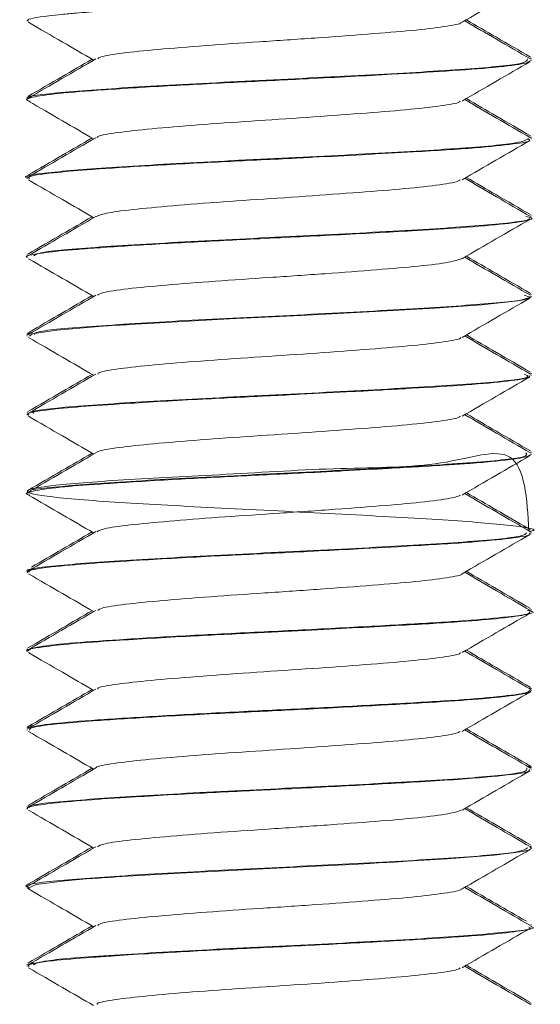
# Model space of a CAD drawing. Header units: millimetres. Extents: x -336 to 487, y -1247 to -28.
# Tile 32 of 49: x 110.2 to 118.46, y -485.02 to -469.4. Entities that reach past the tile are written whole.
import ezdxf

# ---------------------------------------------------------------- set-up
doc = ezdxf.new("R2010")
doc.units = ezdxf.units.MM

msp = doc.modelspace()

# ---------------------------------------------------------------- linework, layer by layer
at = {"color": 7, "linetype": 'Continuous', "lineweight": 15}
for p, q in [((110.318, -469.412), (110.318, -469.422)), ((118.318, -470.018), (118.318, -470.008)), ((118.318, -470.048), (118.318, -470.037)), ((110.318, -470.633), (110.318, -470.643)), ((110.318, -470.662), (110.318, -470.672)), ((118.318, -471.268), (118.318, -471.258)), ((118.318, -471.297), (118.318, -471.287)), ((110.318, -471.883), (110.318, -471.893)), ((110.318, -471.912), (110.318, -471.922)), ((118.318, -472.518), (118.318, -472.508)), ((118.318, -472.547), (118.318, -472.537)), ((110.318, -473.133), (110.318, -473.143)), ((110.318, -473.162), (110.318, -473.172)), ((118.318, -473.768), (118.318, -473.758)), ((118.318, -473.797), (118.318, -473.787)), ((110.318, -474.382), (110.318, -474.393)), ((110.318, -474.412), (110.318, -474.422)), ((110.377, -474.356), (110.392, -474.367)), ((118.318, -475.018), (118.318, -475.008)), ((118.318, -475.047), (118.318, -475.037)), ((110.318, -475.633), (110.318, -475.643)), ((110.318, -475.662), (110.318, -475.672)), ((118.318, -476.268), (118.318, -476.258)), ((118.318, -476.298), (118.318, -476.287)), ((110.318, -476.883), (110.318, -476.893)), ((110.318, -476.912), (110.318, -476.922)), ((118.306, -477.493), (118.272, -477.473)), ((118.318, -477.518), (118.318, -477.508)), ((118.318, -477.547), (118.318, -477.537)), ((110.318, -478.133), (110.318, -478.143)), ((110.318, -478.162), (110.318, -478.172)), ((110.427, -478.117), (110.382, -478.133)), ((118.318, -478.768), (118.318, -478.758)), ((118.318, -478.797), (118.318, -478.787)), ((110.318, -479.383), (110.318, -479.393)), ((110.318, -479.412), (110.318, -479.422)), ((118.318, -480.018), (118.318, -480.008)), ((118.318, -480.047), (118.318, -480.037)), ((110.318, -480.633), (110.318, -480.643)), ((110.318, -480.662), (110.318, -480.672)), ((118.318, -481.268), (118.318, -481.258)), ((118.318, -481.297), (118.318, -481.287)), ((110.318, -481.883), (110.318, -481.893)), ((110.318, -481.912), (110.318, -481.922)), ((118.318, -482.518), (118.318, -482.508)), ((118.318, -482.547), (118.318, -482.537)), ((110.318, -483.133), (110.318, -483.143)), ((110.318, -483.162), (110.318, -483.172)), ((118.318, -483.768), (118.318, -483.758)), ((118.318, -483.797), (118.318, -483.788)), ((110.318, -484.383), (110.318, -484.393)), ((110.318, -484.412), (110.318, -484.422)), ((110.377, -484.379), (110.423, -484.362)), ((118.318, -485.018), (118.318, -485.008))]:
    msp.add_line(p, q, dxfattribs=at)
at = {"color": 7, "linetype": 'Continuous', "lineweight": 15, "flags": 128}
for points in [[(110.354, -474.422), (110.396, -474.383), (110.787, -474.324), (111.455, -474.269), (111.669, -474.254), (111.789, -474.246), (111.852, -474.242), (111.885, -474.24), (111.893, -474.24), (111.897, -474.239), (111.898, -474.239), (111.898, -474.239), (111.898, -474.239), (111.898, -474.239), (111.898, -474.239), (111.898, -474.239), (111.898, -474.239), (111.898, -474.239), (111.899, -474.239), (111.902, -474.239), (111.951, -474.236), (112.037, -474.23), (112.327, -474.213), (113.528, -474.148), (114.668, -474.093), (115.841, -474.031), (116.789, -473.977), (117.158, -473.953), (117.532, -473.924), (118.112, -473.86), (118.315, -473.805), (118.293, -473.797)], [(110.36, -483.192), (110.323, -483.182), (110.458, -483.119), (110.919, -483.061), (111.26, -483.032), (111.455, -483.018), (111.558, -483.011), (111.611, -483.008), (111.637, -483.006), (111.651, -483.005), (111.658, -483.005), (111.661, -483.005), (111.663, -483.005), (111.664, -483.004), (111.664, -483.004), (111.664, -483.004), (111.664, -483.004), (111.664, -483.004), (111.664, -483.004), (111.664, -483.004), (111.664, -483.004), (111.672, -483.004), (111.686, -483.003), (111.733, -483), (111.91, -482.988), (112.645, -482.945), (113.755, -482.887), (114.907, -482.831), (115.48, -482.801), (115.758, -482.786), (115.894, -482.778), (115.961, -482.774), (115.995, -482.773), (116.011, -482.772), (116.02, -482.771), (116.024, -482.771), (116.026, -482.771), (116.027, -482.771), (116.028, -482.771), (116.028, -482.771), (116.028, -482.771), (116.028, -482.771), (116.028, -482.771), (116.028, -482.771), (116.028, -482.771), (116.143, -482.764), (116.348, -482.753), (116.984, -482.715), (117.729, -482.656), (118.184, -482.598), (118.292, -482.57), (118.314, -482.555), (118.318, -482.548), (118.318, -482.545), (118.317, -482.543), (118.317, -482.542), (118.316, -482.542), (118.316, -482.542), (118.316, -482.542), (118.316, -482.542), (118.316, -482.542), (118.316, -482.542), (118.316, -482.542), (118.316, -482.542), (118.316, -482.542), (118.316, -482.542), (118.316, -482.542)]]:
    msp.add_lwpolyline(points, dxfattribs=at)
at = {"color": 7, "linetype": 'Continuous', "lineweight": 15}
for points, knots in [([(110.342, -469.422), (110.335, -469.418), (110.286, -469.392), (110.513, -469.354), (110.854, -469.316), (111.248, -469.282), (111.929, -469.236), (113.006, -469.173), (114.132, -469.12), (115.331, -469.059), (116.43, -468.999), (117.412, -468.939), (117.947, -468.887), (118.184, -468.849), (118.302, -468.824), (118.286, -468.807), (118.276, -468.797)], [0, 0, 0, 0, 0.0195465, 0.1322639, 0.1691116, 0.2017427, 0.303089, 0.3942469, 0.4881114, 0.5734962, 0.6796183, 0.7680837, 0.8786285, 0.9163115, 0.9516329, 1, 1, 1, 1]), ([(117.22, -469.442), (117.399, -469.338), (117.759, -469.129), (118.118, -468.921), (118.298, -468.817)], [0, 0, 0, 0, 0.499717, 1, 1, 1, 1]), ([(118.307, -470.023), (118.127, -469.919), (117.779, -469.717), (117.431, -469.515), (117.263, -469.417)], [0, 0, 0, 0, 0.517128, 1, 1, 1, 1]), ([(118.306, -469.993), (118.126, -469.888), (117.787, -469.692), (117.448, -469.495), (117.289, -469.402)], [0, 0, 0, 0, 0.531142, 1, 1, 1, 1]), ([(110.338, -469.442), (110.518, -469.546), (110.863, -469.746), (111.208, -469.946), (111.373, -470.042)], [0, 0, 0, 0, 0.521373, 1, 1, 1, 1]), ([(117.207, -469.442), (117.207, -469.444), (117.207, -469.466), (116.955, -469.509), (116.457, -469.572), (115.735, -469.628), (114.895, -469.691), (113.997, -469.751), (113.13, -469.81), (112.37, -469.873), (111.799, -469.93), (111.473, -469.982), (111.448, -470.012), (111.44, -470.022)], [0, 0, 0, 0, 0.011472, 0.115716, 0.220708, 0.323512, 0.428651, 0.532553, 0.636155, 0.741375, 0.844236, 0.949075, 1, 1, 1, 1]), ([(118.258, -470.023), (118.257, -470.048), (118.257, -470.102), (117.279, -470.192), (115.725, -470.279), (113.874, -470.371), (112.095, -470.462), (110.852, -470.55), (110.256, -470.615), (110.344, -470.646), (110.348, -470.648)], [0, 0, 0, 0, 0.1231473, 0.2690612, 0.4128838, 0.5579856, 0.7028059, 0.8467634, 0.9926037, 1, 1, 1, 1]), ([(110.364, -470.692), (110.348, -470.688), (110.268, -470.668), (110.387, -470.627), (110.762, -470.57), (111.532, -470.511), (112.551, -470.448), (113.687, -470.39), (114.895, -470.332), (116.026, -470.272), (117.033, -470.214), (117.783, -470.156), (118.244, -470.098), (118.294, -470.063), (118.315, -470.048)], [0, 0, 0, 0, 0.0193514, 0.0940142, 0.1879751, 0.2790734, 0.3803244, 0.4704571, 0.5504692, 0.6579662, 0.7383948, 0.8293584, 0.925666, 1, 1, 1, 1]), ([(111.408, -470.022), (111.228, -470.126), (110.868, -470.335), (110.509, -470.544), (110.329, -470.648)], [0, 0, 0, 0, 0.499717, 1, 1, 1, 1]), ([(111.347, -470.027), (111.188, -470.12), (110.849, -470.317), (110.51, -470.513), (110.33, -470.618)], [0, 0, 0, 0, 0.4688576, 1, 1, 1, 1]), ([(117.22, -470.692), (117.399, -470.588), (117.759, -470.379), (118.118, -470.171), (118.298, -470.067)], [0, 0, 0, 0, 0.499717, 1, 1, 1, 1]), ([(118.307, -471.273), (118.127, -471.169), (117.779, -470.967), (117.431, -470.765), (117.263, -470.667)], [0, 0, 0, 0, 0.517128, 1, 1, 1, 1]), ([(118.306, -471.243), (118.126, -471.138), (117.787, -470.942), (117.448, -470.745), (117.289, -470.652)], [0, 0, 0, 0, 0.531142, 1, 1, 1, 1]), ([(110.338, -470.692), (110.518, -470.796), (110.863, -470.996), (111.208, -471.196), (111.373, -471.292)], [0, 0, 0, 0, 0.5213733, 1, 1, 1, 1]), ([(117.189, -470.692), (117.183, -470.699), (117.159, -470.727), (116.843, -470.776), (116.277, -470.837), (115.516, -470.895), (114.653, -470.959), (113.755, -471.016), (112.911, -471.077), (112.19, -471.139), (111.684, -471.196), (111.426, -471.243), (111.429, -471.267), (111.429, -471.272)], [0, 0, 0, 0, 0.040048, 0.144979, 0.249338, 0.352534, 0.457823, 0.560899, 0.66541, 0.770235, 0.873108, 0.978339, 1, 1, 1, 1]), ([(118.275, -471.287), (118.231, -471.313), (118.137, -471.368), (117.032, -471.457), (115.402, -471.547), (113.537, -471.636), (111.815, -471.729), (110.686, -471.816), (110.191, -471.881), (110.326, -471.912), (110.33, -471.912)], [0, 0, 0, 0, 0.12619, 0.271682, 0.416075, 0.560328, 0.705939, 0.849566, 0.995476, 1, 1, 1, 1]), ([(111.408, -471.272), (111.228, -471.376), (110.868, -471.585), (110.509, -471.794), (110.329, -471.898)], [0, 0, 0, 0, 0.499717, 1, 1, 1, 1]), ([(111.347, -471.277), (111.188, -471.37), (110.849, -471.567), (110.51, -471.763), (110.33, -471.868)], [0, 0, 0, 0, 0.468858, 1, 1, 1, 1]), ([(110.352, -471.922), (110.344, -471.915), (110.315, -471.884), (110.637, -471.835), (111.272, -471.779), (112.123, -471.723), (113.209, -471.663), (114.065, -471.623), (114.597, -471.596), (115.02, -471.575), (115.675, -471.54), (116.585, -471.49), (117.456, -471.436), (118.055, -471.373), (118.33, -471.329), (118.288, -471.304), (118.277, -471.297)], [0, 0, 0, 0, 0.036776, 0.147941, 0.223847, 0.315474, 0.414906, 0.505021, 0.518963, 0.542441, 0.606643, 0.679207, 0.78257, 0.87854, 0.967077, 1, 1, 1, 1]), ([(117.22, -471.942), (117.399, -471.838), (117.759, -471.629), (118.118, -471.421), (118.298, -471.317)], [0, 0, 0, 0, 0.499717, 1, 1, 1, 1]), ([(118.307, -472.523), (118.127, -472.419), (117.779, -472.217), (117.431, -472.015), (117.263, -471.917)], [0, 0, 0, 0, 0.517128, 1, 1, 1, 1]), ([(118.306, -472.493), (118.126, -472.388), (117.787, -472.192), (117.448, -471.995), (117.289, -471.902)], [0, 0, 0, 0, 0.531142, 1, 1, 1, 1]), ([(110.338, -471.942), (110.518, -472.046), (110.863, -472.246), (111.208, -472.446), (111.373, -472.542)], [0, 0, 0, 0, 0.521373, 1, 1, 1, 1]), ([(117.193, -471.942), (117.168, -471.955), (117.106, -471.987), (116.711, -472.044), (116.086, -472.102), (115.29, -472.162), (114.409, -472.225), (113.517, -472.282), (112.699, -472.345), (112.034, -472.405), (111.562, -472.463), (111.461, -472.503), (111.411, -472.523)], [0, 0, 0, 0, 0.068856, 0.173813, 0.276948, 0.380738, 0.485508, 0.58801, 0.692787, 0.796562, 0.899711, 1, 1, 1, 1]), ([(110.32, -473.172), (110.319, -473.172), (110.258, -473.15), (110.485, -473.108), (110.92, -473.058), (111.377, -473.024), (111.942, -472.985), (112.791, -472.935), (113.974, -472.877), (115.237, -472.815), (116.315, -472.756), (117.207, -472.702), (117.866, -472.647), (118.268, -472.593), (118.289, -472.561), (118.298, -472.547)], [0, 0, 0, 0, 0.0012365, 0.1106803, 0.1934621, 0.237156, 0.2837166, 0.3789158, 0.4690326, 0.571682, 0.6767432, 0.7432063, 0.839974, 0.9342669, 1, 1, 1, 1]), ([(111.408, -472.522), (111.228, -472.626), (110.868, -472.835), (110.509, -473.044), (110.329, -473.148)], [0, 0, 0, 0, 0.499717, 1, 1, 1, 1]), ([(111.347, -472.527), (111.188, -472.62), (110.849, -472.817), (110.51, -473.013), (110.33, -473.118)], [0, 0, 0, 0, 0.468858, 1, 1, 1, 1]), ([(118.235, -472.522), (118.267, -472.529), (118.442, -472.566), (117.948, -472.632), (116.791, -472.722), (115.067, -472.814), (113.198, -472.902), (111.585, -472.996), (110.538, -473.074), (110.453, -473.126), (110.418, -473.147)], [0, 0, 0, 0, 0.032679, 0.176767, 0.32144, 0.466734, 0.610512, 0.756476, 0.900167, 1, 1, 1, 1]), ([(117.22, -473.192), (117.399, -473.088), (117.759, -472.879), (118.118, -472.671), (118.298, -472.567)], [0, 0, 0, 0, 0.499717, 1, 1, 1, 1]), ([(118.307, -473.773), (118.127, -473.669), (117.779, -473.467), (117.431, -473.265), (117.263, -473.167)], [0, 0, 0, 0, 0.517128, 1, 1, 1, 1]), ([(118.306, -473.743), (118.126, -473.638), (117.787, -473.442), (117.448, -473.245), (117.289, -473.152)], [0, 0, 0, 0, 0.531142, 1, 1, 1, 1]), ([(110.338, -473.192), (110.518, -473.296), (110.863, -473.496), (111.208, -473.696), (111.373, -473.792)], [0, 0, 0, 0, 0.5213733, 1, 1, 1, 1]), ([(117.216, -473.191), (117.161, -473.21), (117.048, -473.248), (116.562, -473.311), (115.883, -473.367), (115.057, -473.43), (114.164, -473.491), (113.285, -473.548), (112.5, -473.612), (111.888, -473.669), (111.507, -473.724), (111.456, -473.758), (111.436, -473.772)], [0, 0, 0, 0, 0.098157, 0.203083, 0.305658, 0.410193, 0.514393, 0.617184, 0.722172, 0.825062, 0.929137, 1, 1, 1, 1]), ([(111.408, -473.772), (111.228, -473.876), (110.868, -474.085), (110.509, -474.294), (110.329, -474.398)], [0, 0, 0, 0, 0.499717, 1, 1, 1, 1]), ([(111.347, -473.777), (111.188, -473.87), (110.849, -474.067), (110.51, -474.263), (110.33, -474.368)], [0, 0, 0, 0, 0.468858, 1, 1, 1, 1]), ([(118.207, -473.772), (118.25, -473.784), (118.401, -473.826), (117.791, -473.899), (116.505, -473.987), (114.731, -474.081), (112.871, -474.168), (111.347, -474.262), (110.449, -474.336), (110.436, -474.381), (110.432, -474.396)], [0, 0, 0, 0, 0.058495, 0.203301, 0.347262, 0.493095, 0.636696, 0.782465, 0.926521, 1, 1, 1, 1]), ([(117.22, -474.442), (117.399, -474.338), (117.759, -474.129), (118.118, -473.921), (118.298, -473.817)], [0, 0, 0, 0, 0.499717, 1, 1, 1, 1]), ([(110.342, -474.393), (110.333, -474.39), (110.304, -474.38), (110.363, -474.369), (110.402, -474.363)], [0, 0, 0, 0, 0.338102, 1, 1, 1, 1]), ([(118.307, -475.023), (118.127, -474.919), (117.779, -474.717), (117.431, -474.515), (117.263, -474.417)], [0, 0, 0, 0, 0.517128, 1, 1, 1, 1]), ([(118.306, -474.993), (118.126, -474.888), (117.787, -474.692), (117.448, -474.495), (117.289, -474.402)], [0, 0, 0, 0, 0.531142, 1, 1, 1, 1]), ([(110.338, -474.442), (110.518, -474.546), (110.863, -474.746), (111.208, -474.946), (111.373, -475.042)], [0, 0, 0, 0, 0.521373, 1, 1, 1, 1]), ([(117.199, -474.442), (117.198, -474.446), (117.192, -474.47), (116.922, -474.515), (116.401, -474.577), (115.667, -474.634), (114.819, -474.697), (113.92, -474.756), (113.06, -474.815), (112.312, -474.878), (111.76, -474.935), (111.458, -474.986), (111.443, -475.014), (111.439, -475.022)], [0, 0, 0, 0, 0.02043, 0.12493, 0.229764, 0.332633, 0.43786, 0.541451, 0.645372, 0.750509, 0.853315, 0.958319, 1, 1, 1, 1]), ([(110.342, -475.672), (110.335, -475.668), (110.287, -475.642), (110.562, -475.595), (111.135, -475.539), (111.952, -475.485), (112.995, -475.423), (113.974, -475.377), (114.778, -475.337), (115.328, -475.309), (115.764, -475.285), (116.079, -475.268), (116.609, -475.238), (117.341, -475.194), (117.98, -475.134), (118.3, -475.085), (118.291, -475.057), (118.288, -475.047)], [0, 0, 0, 0, 0.019611, 0.131069, 0.212282, 0.291572, 0.401726, 0.488677, 0.526282, 0.594165, 0.621531, 0.636911, 0.67628, 0.765295, 0.860732, 0.953222, 1, 1, 1, 1]), ([(111.408, -475.022), (111.228, -475.126), (110.868, -475.335), (110.509, -475.544), (110.329, -475.648)], [0, 0, 0, 0, 0.499717, 1, 1, 1, 1]), ([(111.347, -475.027), (111.188, -475.12), (110.849, -475.317), (110.51, -475.513), (110.33, -475.618)], [0, 0, 0, 0, 0.4688576, 1, 1, 1, 1]), ([(118.207, -475.022), (118.246, -475.039), (118.351, -475.086), (117.607, -475.167), (116.205, -475.253), (114.392, -475.348), (112.555, -475.435), (111.131, -475.527), (110.368, -475.598), (110.409, -475.637), (110.419, -475.647)], [0, 0, 0, 0, 0.083873, 0.229468, 0.373088, 0.518992, 0.662793, 0.807899, 0.952687, 1, 1, 1, 1]), ([(117.22, -475.692), (117.399, -475.588), (117.759, -475.379), (118.118, -475.171), (118.298, -475.067)], [0, 0, 0, 0, 0.499717, 1, 1, 1, 1]), ([(118.307, -476.273), (118.127, -476.169), (117.779, -475.967), (117.431, -475.765), (117.263, -475.667)], [0, 0, 0, 0, 0.517128, 1, 1, 1, 1]), ([(118.306, -476.243), (118.126, -476.138), (117.787, -475.942), (117.448, -475.745), (117.289, -475.652)], [0, 0, 0, 0, 0.531142, 1, 1, 1, 1]), ([(110.338, -475.692), (110.518, -475.796), (110.863, -475.996), (111.208, -476.196), (111.373, -476.292)], [0, 0, 0, 0, 0.521373, 1, 1, 1, 1]), ([(117.188, -475.692), (117.177, -475.701), (117.143, -475.73), (116.804, -475.782), (116.218, -475.842), (115.446, -475.9), (114.577, -475.964), (113.68, -476.021), (112.844, -476.083), (112.136, -476.144), (111.652, -476.201), (111.413, -476.247), (111.421, -476.269), (111.422, -476.272)], [0, 0, 0, 0, 0.049145, 0.154215, 0.258299, 0.36173, 0.466986, 0.56991, 0.674635, 0.779258, 0.882248, 0.987522, 1, 1, 1, 1]), ([(110.358, -476.942), (110.345, -476.939), (110.252, -476.916), (110.404, -476.871), (110.845, -476.812), (111.59, -476.758), (112.563, -476.697), (113.691, -476.64), (114.504, -476.601), (115.034, -476.574), (115.466, -476.551), (116.168, -476.513), (116.825, -476.475), (117.344, -476.441), (117.815, -476.401), (118.233, -476.351), (118.291, -476.314), (118.317, -476.298)], [0, 0, 0, 0, 0.014937, 0.1112441, 0.2012258, 0.2814869, 0.3804663, 0.4699607, 0.5509975, 0.5667337, 0.594088, 0.6535213, 0.7391106, 0.7748066, 0.822932, 0.9193725, 1, 1, 1, 1]), ([(118.28, -477.508), (118.251, -477), (118.195, -476.031), (116.97, -476.51), (115.319, -476.5), (113.451, -476.619), (111.763, -476.701), (110.591, -476.792), (110.178, -476.885), (110.606, -476.972), (111.787, -477.066), (113.486, -477.154), (115.346, -477.246), (117.019, -477.337), (118.061, -477.424), (118.475, -477.49), (118.295, -477.521), (118.285, -477.523)], [0, 0, 0, 0, 0.078536, 0.14965, 0.219655, 0.290561, 0.360916, 0.431219, 0.50217, 0.572162, 0.643266, 0.713344, 0.784062, 0.85462, 0.924775, 0.995837, 1, 1, 1, 1]), ([(111.408, -476.272), (111.228, -476.376), (110.868, -476.585), (110.509, -476.794), (110.329, -476.898)], [0, 0, 0, 0, 0.499717, 1, 1, 1, 1]), ([(111.347, -476.277), (111.188, -476.37), (110.849, -476.567), (110.51, -476.763), (110.33, -476.868)], [0, 0, 0, 0, 0.468858, 1, 1, 1, 1]), ([(118.233, -476.272), (118.251, -476.294), (118.292, -476.346), (117.398, -476.433), (115.893, -476.52), (114.052, -476.613), (112.25, -476.703), (110.941, -476.792), (110.293, -476.859), (110.37, -476.893), (110.38, -476.898)], [0, 0, 0, 0, 0.1094914, 0.2554198, 0.3990737, 0.5445753, 0.6889484, 0.8332117, 0.9788073, 1, 1, 1, 1]), ([(117.22, -476.942), (117.399, -476.838), (117.759, -476.629), (118.118, -476.421), (118.298, -476.317)], [0, 0, 0, 0, 0.4997173, 1, 1, 1, 1]), ([(118.307, -477.523), (118.127, -477.419), (117.779, -477.217), (117.431, -477.015), (117.263, -476.917)], [0, 0, 0, 0, 0.517128, 1, 1, 1, 1]), ([(118.265, -477.469), (118.099, -477.372), (117.773, -477.184), (117.448, -476.995), (117.289, -476.902)], [0, 0, 0, 0, 0.5112486, 1, 1, 1, 1]), ([(110.338, -476.942), (110.518, -477.046), (110.863, -477.246), (111.208, -477.446), (111.373, -477.542)], [0, 0, 0, 0, 0.521373, 1, 1, 1, 1]), ([(117.198, -476.942), (117.165, -476.956), (117.088, -476.991), (116.666, -477.049), (116.023, -477.107), (115.217, -477.168), (114.332, -477.23), (113.443, -477.287), (112.635, -477.35), (111.986, -477.409), (111.544, -477.466), (111.46, -477.505), (111.421, -477.523)], [0, 0, 0, 0, 0.078058, 0.183048, 0.28595, 0.390016, 0.494649, 0.597185, 0.702071, 0.805544, 0.908992, 1, 1, 1, 1]), ([(118.249, -477.537), (118.229, -477.56), (118.181, -477.612), (117.162, -477.699), (115.574, -477.788), (113.714, -477.878), (111.963, -477.97), (110.763, -478.057), (110.219, -478.125), (110.348, -478.159), (110.362, -478.162)], [0, 0, 0, 0, 0.112322, 0.258109, 0.402169, 0.546843, 0.692104, 0.835872, 0.981818, 1, 1, 1, 1]), ([(110.334, -478.172), (110.33, -478.168), (110.297, -478.14), (110.596, -478.088), (111.276, -478.029), (112.169, -477.971), (113.22, -477.912), (114.457, -477.854), (115.565, -477.797), (116.609, -477.739), (117.471, -477.685), (118.074, -477.621), (118.331, -477.578), (118.298, -477.553), (118.291, -477.547)], [0, 0, 0, 0, 0.018676, 0.140602, 0.234627, 0.313095, 0.419261, 0.505214, 0.608286, 0.684069, 0.782492, 0.880017, 0.973611, 1, 1, 1, 1]), ([(111.408, -477.522), (111.228, -477.626), (110.868, -477.835), (110.509, -478.044), (110.329, -478.148)], [0, 0, 0, 0, 0.499717, 1, 1, 1, 1]), ([(111.347, -477.527), (111.188, -477.62), (110.868, -477.806), (110.547, -477.992), (110.386, -478.085)], [0, 0, 0, 0, 0.496325, 1, 1, 1, 1]), ([(117.22, -478.192), (117.399, -478.088), (117.759, -477.879), (118.118, -477.671), (118.298, -477.567)], [0, 0, 0, 0, 0.499717, 1, 1, 1, 1]), ([(118.307, -478.773), (118.127, -478.669), (117.779, -478.467), (117.431, -478.265), (117.263, -478.167)], [0, 0, 0, 0, 0.5171281, 1, 1, 1, 1]), ([(118.306, -478.743), (118.126, -478.638), (117.787, -478.442), (117.448, -478.245), (117.289, -478.152)], [0, 0, 0, 0, 0.531142, 1, 1, 1, 1]), ([(110.338, -478.192), (110.518, -478.296), (110.863, -478.496), (111.208, -478.696), (111.373, -478.792)], [0, 0, 0, 0, 0.521373, 1, 1, 1, 1]), ([(117.218, -478.192), (117.218, -478.193), (117.224, -478.213), (116.991, -478.253), (116.52, -478.316), (115.814, -478.372), (114.983, -478.435), (114.087, -478.496), (113.213, -478.554), (112.439, -478.617), (111.846, -478.674), (111.491, -478.728), (111.453, -478.76), (111.439, -478.772)], [0, 0, 0, 0, 0.001033, 0.10493, 0.21006, 0.312857, 0.417843, 0.522077, 0.625359, 0.730628, 0.833621, 0.93822, 1, 1, 1, 1]), ([(110.323, -479.422), (110.321, -479.422), (110.263, -479.399), (110.493, -479.356), (111.007, -479.299), (111.782, -479.245), (112.8, -479.184), (113.896, -479.131), (115.052, -479.074), (116.205, -479.012), (117.207, -478.953), (117.888, -478.894), (118.271, -478.842), (118.289, -478.81), (118.297, -478.797)], [0, 0, 0, 0, 0.003267, 0.114569, 0.194952, 0.275525, 0.385783, 0.472342, 0.541519, 0.66089, 0.755921, 0.839785, 0.935705, 1, 1, 1, 1]), ([(111.408, -478.772), (111.228, -478.876), (110.868, -479.085), (110.509, -479.294), (110.329, -479.398)], [0, 0, 0, 0, 0.499717, 1, 1, 1, 1]), ([(111.347, -478.777), (111.188, -478.87), (110.849, -479.067), (110.51, -479.263), (110.33, -479.368)], [0, 0, 0, 0, 0.468858, 1, 1, 1, 1]), ([(118.261, -478.772), (118.281, -478.776), (118.462, -478.811), (118.077, -478.862), (117.327, -478.936), (116.363, -478.992), (115.227, -479.055), (114.002, -479.116), (112.807, -479.174), (111.751, -479.237), (110.934, -479.294), (110.409, -479.354), (110.356, -479.394), (110.331, -479.412)], [0, 0, 0, 0, 0.0182, 0.158078, 0.253273, 0.346364, 0.441429, 0.535817, 0.629346, 0.724666, 0.817935, 0.91265, 1, 1, 1, 1]), ([(117.22, -479.442), (117.399, -479.338), (117.759, -479.129), (118.118, -478.921), (118.298, -478.817)], [0, 0, 0, 0, 0.499717, 1, 1, 1, 1]), ([(118.307, -480.023), (118.127, -479.919), (117.779, -479.717), (117.431, -479.515), (117.263, -479.417)], [0, 0, 0, 0, 0.517128, 1, 1, 1, 1]), ([(118.306, -479.993), (118.126, -479.888), (117.787, -479.692), (117.448, -479.495), (117.289, -479.402)], [0, 0, 0, 0, 0.531142, 1, 1, 1, 1]), ([(110.338, -479.442), (110.518, -479.546), (110.863, -479.746), (111.208, -479.946), (111.373, -480.042)], [0, 0, 0, 0, 0.521373, 1, 1, 1, 1]), ([(117.193, -479.442), (117.191, -479.448), (117.177, -479.473), (116.887, -479.52), (116.345, -479.582), (115.598, -479.639), (114.743, -479.702), (113.844, -479.76), (112.991, -479.821), (112.255, -479.884), (111.724, -479.94), (111.443, -479.989), (111.437, -480.015), (111.436, -480.022)], [0, 0, 0, 0, 0.029434, 0.134155, 0.238792, 0.34178, 0.447058, 0.550381, 0.654594, 0.75961, 0.862415, 0.967545, 1, 1, 1, 1]), ([(111.408, -480.022), (111.228, -480.126), (110.868, -480.335), (110.509, -480.544), (110.329, -480.648)], [0, 0, 0, 0, 0.499717, 1, 1, 1, 1]), ([(111.347, -480.027), (111.188, -480.12), (110.849, -480.317), (110.51, -480.513), (110.33, -480.618)], [0, 0, 0, 0, 0.468858, 1, 1, 1, 1]), ([(110.356, -480.672), (110.357, -480.659), (110.36, -480.624), (110.759, -480.572), (111.418, -480.519), (112.301, -480.462), (113.448, -480.401), (114.688, -480.343), (115.829, -480.282), (116.829, -480.226), (117.664, -480.169), (118.141, -480.11), (118.337, -480.07), (118.3, -480.051), (118.291, -480.047)], [0, 0, 0, 0, 0.064885, 0.170229, 0.235851, 0.331713, 0.437315, 0.524278, 0.626099, 0.713455, 0.799607, 0.90925, 0.979984, 1, 1, 1, 1]), ([(118.3, -480.023), (118.299, -480.041), (118.297, -480.079), (117.842, -480.14), (117.086, -480.202), (116.069, -480.259), (114.899, -480.322), (113.671, -480.38), (112.503, -480.441), (111.5, -480.504), (110.765, -480.56), (110.355, -480.616), (110.358, -480.649), (110.359, -480.662)], [0, 0, 0, 0, 0.0893177, 0.1841166, 0.2788403, 0.3720776, 0.467379, 0.5609182, 0.6552603, 0.7503254, 0.8433979, 0.9385662, 1, 1, 1, 1]), ([(118.289, -480.008), (118.306, -480.012), (118.327, -480.017), (118.304, -480.022), (118.3, -480.023)], [0, 0, 0, 0, 0.81849, 1, 1, 1, 1]), ([(117.22, -480.692), (117.399, -480.588), (117.759, -480.379), (118.118, -480.171), (118.298, -480.067)], [0, 0, 0, 0, 0.499717, 1, 1, 1, 1]), ([(110.345, -480.643), (110.33, -480.639), (110.308, -480.634), (110.339, -480.628), (110.35, -480.626)], [0, 0, 0, 0, 0.670659, 1, 1, 1, 1]), ([(110.424, -480.598), (110.373, -480.606), (110.3, -480.618), (110.334, -480.63), (110.344, -480.633)], [0, 0, 0, 0, 0.7082535, 1, 1, 1, 1]), ([(118.307, -481.273), (118.127, -481.169), (117.779, -480.967), (117.431, -480.765), (117.263, -480.667)], [0, 0, 0, 0, 0.517128, 1, 1, 1, 1]), ([(118.306, -481.243), (118.126, -481.138), (117.787, -480.942), (117.448, -480.745), (117.289, -480.652)], [0, 0, 0, 0, 0.531142, 1, 1, 1, 1]), ([(110.338, -480.692), (110.518, -480.796), (110.863, -480.996), (111.208, -481.196), (111.373, -481.292)], [0, 0, 0, 0, 0.521373, 1, 1, 1, 1]), ([(117.189, -480.692), (117.173, -480.703), (117.126, -480.733), (116.762, -480.787), (116.158, -480.847), (115.374, -480.906), (114.5, -480.969), (113.604, -481.026), (112.778, -481.088), (112.084, -481.149), (111.623, -481.207), (111.399, -481.25), (111.412, -481.271), (111.412, -481.272)], [0, 0, 0, 0, 0.058283, 0.163454, 0.267226, 0.370945, 0.47613, 0.578956, 0.683857, 0.788241, 0.891401, 0.996682, 1, 1, 1, 1]), ([(110.33, -481.922), (110.326, -481.92), (110.279, -481.896), (110.529, -481.849), (111.11, -481.79), (111.961, -481.734), (113.004, -481.673), (114.251, -481.614), (115.456, -481.553), (116.459, -481.497), (117.33, -481.444), (117.966, -481.386), (118.303, -481.335), (118.291, -481.306), (118.288, -481.297)], [0, 0, 0, 0, 0.009899, 0.121421, 0.213456, 0.292403, 0.403087, 0.489252, 0.591998, 0.689142, 0.751019, 0.861108, 0.954662, 1, 1, 1, 1]), ([(118.247, -481.272), (118.254, -481.296), (118.271, -481.35), (117.328, -481.438), (115.793, -481.526), (113.945, -481.618), (112.157, -481.708), (110.887, -481.797), (110.271, -481.863), (110.355, -481.895), (110.362, -481.898)], [0, 0, 0, 0, 0.117642, 0.263578, 0.40732, 0.552598, 0.697227, 0.841295, 0.987052, 1, 1, 1, 1]), ([(111.408, -481.272), (111.228, -481.376), (110.868, -481.585), (110.509, -481.794), (110.329, -481.898)], [0, 0, 0, 0, 0.499717, 1, 1, 1, 1]), ([(111.347, -481.277), (111.188, -481.37), (110.849, -481.567), (110.51, -481.763), (110.33, -481.868)], [0, 0, 0, 0, 0.468858, 1, 1, 1, 1]), ([(118.254, -481.243), (118.293, -481.247), (118.338, -481.253), (118.313, -481.258), (118.309, -481.258)], [0, 0, 0, 0, 0.875323, 1, 1, 1, 1]), ([(117.22, -481.942), (117.399, -481.838), (117.759, -481.629), (118.118, -481.421), (118.298, -481.317)], [0, 0, 0, 0, 0.499717, 1, 1, 1, 1]), ([(118.307, -482.523), (118.127, -482.419), (117.779, -482.217), (117.431, -482.015), (117.263, -481.917)], [0, 0, 0, 0, 0.517128, 1, 1, 1, 1]), ([(118.306, -482.493), (118.126, -482.388), (117.787, -482.192), (117.448, -481.995), (117.289, -481.902)], [0, 0, 0, 0, 0.531142, 1, 1, 1, 1]), ([(110.338, -481.942), (110.518, -482.046), (110.863, -482.246), (111.208, -482.446), (111.373, -482.542)], [0, 0, 0, 0, 0.521373, 1, 1, 1, 1]), ([(117.205, -481.942), (117.163, -481.958), (117.07, -481.994), (116.619, -482.054), (115.959, -482.112), (115.144, -482.173), (114.255, -482.235), (113.37, -482.292), (112.572, -482.356), (111.94, -482.414), (111.527, -482.47), (111.459, -482.506), (111.429, -482.523)], [0, 0, 0, 0, 0.087292, 0.192276, 0.294997, 0.399302, 0.503758, 0.60638, 0.711337, 0.814511, 0.91827, 1, 1, 1, 1]), ([(118.264, -482.537), (118.23, -482.562), (118.155, -482.616), (117.085, -482.704), (115.471, -482.793), (113.608, -482.883), (111.874, -482.976), (110.716, -483.062), (110.202, -483.128), (110.335, -483.16), (110.344, -483.162)], [0, 0, 0, 0, 0.120621, 0.266248, 0.410495, 0.554907, 0.700394, 0.844066, 0.990007, 1, 1, 1, 1]), ([(111.408, -482.522), (111.228, -482.626), (110.868, -482.835), (110.509, -483.044), (110.329, -483.148)], [0, 0, 0, 0, 0.499717, 1, 1, 1, 1]), ([(111.347, -482.527), (111.188, -482.62), (110.849, -482.817), (110.51, -483.013), (110.33, -483.118)], [0, 0, 0, 0, 0.468858, 1, 1, 1, 1]), ([(118.3, -482.537), (118.301, -482.537), (118.31, -482.532), (118.323, -482.526), (118.312, -482.52), (118.309, -482.518)], [0, 0, 0, 0, 0.110089, 0.735053, 1, 1, 1, 1]), ([(117.22, -483.192), (117.399, -483.088), (117.759, -482.879), (118.118, -482.671), (118.298, -482.567)], [0, 0, 0, 0, 0.499717, 1, 1, 1, 1]), ([(118.307, -483.773), (118.127, -483.669), (117.779, -483.467), (117.431, -483.265), (117.263, -483.167)], [0, 0, 0, 0, 0.517128, 1, 1, 1, 1]), ([(118.241, -483.705), (118.083, -483.613), (117.765, -483.429), (117.448, -483.245), (117.289, -483.152)], [0, 0, 0, 0, 0.499151, 1, 1, 1, 1]), ([(110.338, -483.192), (110.518, -483.296), (110.863, -483.496), (111.208, -483.696), (111.373, -483.792)], [0, 0, 0, 0, 0.521373, 1, 1, 1, 1]), ([(117.208, -483.192), (117.208, -483.194), (117.21, -483.216), (116.96, -483.258), (116.466, -483.321), (115.747, -483.378), (114.908, -483.441), (114.01, -483.5), (113.142, -483.559), (112.38, -483.622), (111.806, -483.679), (111.475, -483.731), (111.449, -483.762), (111.44, -483.772)], [0, 0, 0, 0, 0.009932, 0.114128, 0.219144, 0.321942, 0.427062, 0.531016, 0.634566, 0.739797, 0.842673, 0.94748, 1, 1, 1, 1]), ([(111.408, -483.772), (111.228, -483.876), (110.868, -484.085), (110.509, -484.294), (110.329, -484.398)], [0, 0, 0, 0, 0.499717, 1, 1, 1, 1]), ([(111.347, -483.777), (111.188, -483.87), (110.849, -484.067), (110.51, -484.263), (110.33, -484.368)], [0, 0, 0, 0, 0.468858, 1, 1, 1, 1]), ([(110.348, -484.422), (110.342, -484.415), (110.316, -484.385), (110.639, -484.334), (111.175, -484.288), (111.71, -484.251), (112.337, -484.211), (113.286, -484.159), (114.455, -484.104), (115.612, -484.044), (116.659, -483.986), (117.516, -483.931), (118.079, -483.87), (118.338, -483.827), (118.293, -483.803), (118.283, -483.797)], [0, 0, 0, 0, 0.035575, 0.14471, 0.232469, 0.266933, 0.325543, 0.418862, 0.510211, 0.603615, 0.696303, 0.788012, 0.88162, 0.973425, 1, 1, 1, 1]), ([(118.31, -483.788), (118.313, -483.788), (118.448, -483.819), (117.962, -483.878), (116.854, -483.969), (115.136, -484.061), (113.268, -484.148), (111.638, -484.243), (110.558, -484.321), (110.455, -484.374), (110.412, -484.397)], [0, 0, 0, 0, 0.002931, 0.15049, 0.298959, 0.447683, 0.595121, 0.744691, 0.891921, 1, 1, 1, 1]), ([(117.22, -484.442), (117.399, -484.338), (117.759, -484.129), (118.118, -483.921), (118.298, -483.817)], [0, 0, 0, 0, 0.4997173, 1, 1, 1, 1]), ([(118.307, -485.023), (118.127, -484.919), (117.779, -484.717), (117.431, -484.515), (117.263, -484.417)], [0, 0, 0, 0, 0.517128, 1, 1, 1, 1]), ([(118.306, -484.993), (118.126, -484.888), (117.787, -484.692), (117.448, -484.495), (117.289, -484.402)], [0, 0, 0, 0, 0.5311424, 1, 1, 1, 1]), ([(110.338, -484.442), (110.518, -484.546), (110.863, -484.746), (111.208, -484.946), (111.373, -485.042)], [0, 0, 0, 0, 0.521373, 1, 1, 1, 1]), ([(117.19, -484.442), (117.184, -484.449), (117.162, -484.476), (116.85, -484.525), (116.287, -484.586), (115.528, -484.644), (114.667, -484.708), (113.768, -484.765), (112.923, -484.826), (112.199, -484.889), (111.69, -484.945), (111.429, -484.993), (111.43, -485.017), (111.431, -485.022)], [0, 0, 0, 0, 0.038483, 0.143386, 0.24779, 0.35095, 0.456241, 0.559349, 0.663819, 0.768676, 0.871534, 0.976753, 1, 1, 1, 1])]:
    msp.add_open_spline(points, degree=3, knots=knots, dxfattribs=at)

doc.saveas('drawing.dxf')
